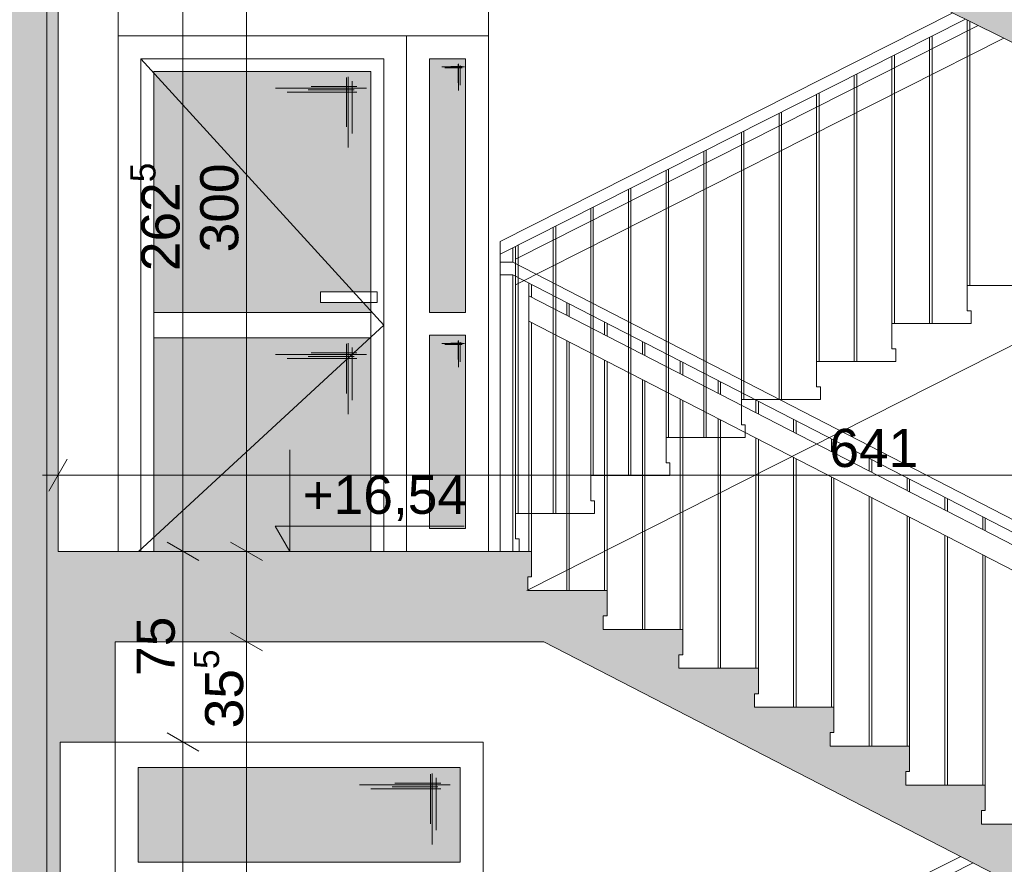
# Paper-space layout 'A-15 INWENTARYZACJA - PRZEKRÓJ' of a CAD drawing. Header units: millimetres. Extents: x 0 to 594, y 0 to 550.
# Tile 50 of 62: x 475 to 514, y 315 to 348. Entities that reach past the tile are written whole.
import ezdxf
from ezdxf.xclip import XClip

# ---------------------------------------------------------------- set-up
doc = ezdxf.new("R2010")
doc.units = ezdxf.units.MM
doc.header["$MEASUREMENT"] = 0
doc.header["$XCLIPFRAME"] = 0
doc.linetypes.add('DASHDOTX2', pattern=[1000, 500, -250, 0, -250])
doc.linetypes.add('VERDECKT', pattern=[381, 254, -127])
for name, color, linetype, lineweight, true_color in [('A__balustrada_Nr_pióra__161', 7, 'Continuous', 5, 0x949494), ('A_osie_Nr_pióra__16', 7, 'Continuous', 5, 0x0f0f0f), ('A_pochwyt_Nr_pióra__161', 7, 'Continuous', 5, 0x949494), ('A_schody_Nr_pióra__9', 7, 'Continuous', 13, 0xadadad), ('A_stolarka_Nr_pióra__254', 7, 'Continuous', 5, 0xfdfdfd), ('A_stolarka_Nr_pióra__9', 7, 'Continuous', 13, 0xadadad), ('A_widok_Nr_pióra__121', 7, 'Continuous', 5, 0xcacaca)]:
    doc.layers.add(name, color=color, linetype=linetype, lineweight=lineweight, true_color=true_color)
doc.layers.add('A_podrys', color=7, linetype='Continuous')
doc.layers.add('A_stolarka', color=7, linetype='Continuous')
for name, color, linetype, lineweight in [('A_schody_Nr_pióra__1', 7, 'Continuous', 20), ('A_strop_Nr_pióra__1', 7, 'Continuous', 20), ('A_wymiary_Nr_pióra__1', 7, 'Continuous', 20), ('A_wymiary_Nr_pióra__2', 8, 'Continuous', 13), ('A_ściany_Nr_pióra__1', 7, 'Continuous', 20)]:
    doc.layers.add(name, color=color, linetype=linetype, lineweight=lineweight)
doc.styles.add('STYL_AUTOMATYCZNY_1', font='arial.ttf')
doc.styles.add('STYL_AUTOMATYCZNY_4', font='arial.ttf')

# ---------------------------------------------------------------- blocks, each defined once
blk = doc.blocks.new('Rysunek_2_2', base_point=(-1563.001, -181.131))
at = {"linetype": 'Continuous', "lineweight": 0, "true_color": 0x000000}
h = blk.add_hatch(color=18, dxfattribs=at)
h.paths.add_polyline_path([(78.971, 521.258), (82.471, 521.258), (82.471, 526.771), (144.471, 526.771), (144.471, 492.058), (128.571, 492.058), (128.571, 487.833), (144.178, 487.833), (144.178, 485.033), (148.171, 485.033), (148.171, 458.833), (128.921, 458.833), (128.921, 459.335), (129.071, 459.335), (129.071, 460.335), (125.881, 460.335), (125.881, 460.838), (126.031, 460.838), (126.031, 461.838), (122.841, 461.838), (122.841, 462.34), (122.991, 462.34), (122.991, 463.34), (119.801, 463.34), (119.801, 463.842), (119.951, 463.842), (119.951, 464.842), (116.761, 464.842), (116.761, 465.345), (116.911, 465.345), (116.911, 466.345), (113.721, 466.345), (113.721, 466.847), (113.871, 466.847), (113.871, 467.847), (110.681, 467.847), (110.681, 468.349), (110.831, 468.349), (110.831, 469.349), (107.641, 469.349), (107.641, 469.851), (107.791, 469.851), (107.791, 470.851), (104.601, 470.851), (104.601, 471.354), (104.751, 471.354), (104.751, 472.354), (101.561, 472.354), (101.561, 472.856), (101.711, 472.856), (101.711, 473.856), (98.521, 473.856), (98.521, 474.358), (98.671, 474.358), (98.671, 475.358), (95.471, 475.358), (82.471, 475.358), (82.471, 472.158), (98.571, 472.158), (131.1, 456.083), (143.951, 456.083), (143.951, 452.033), (147.971, 452.033), (147.971, 425.983), (128.521, 425.983), (128.521, 426.467), (128.671, 426.467), (128.671, 427.467), (125.541, 427.467), (125.541, 427.951), (125.691, 427.951), (125.691, 428.951), (122.561, 428.951), (122.561, 429.435), (122.711, 429.435), (122.711, 430.435), (119.581, 430.435), (119.581, 430.92), (119.731, 430.92), (119.731, 431.92), (116.601, 431.92), (116.601, 432.404), (116.751, 432.404), (116.751, 433.404), (113.621, 433.404), (113.621, 433.888), (113.771, 433.888), (113.771, 434.888), (110.641, 434.888), (110.641, 435.372), (110.791, 435.372), (110.791, 436.372), (107.661, 436.372), (107.661, 436.856), (107.811, 436.856), (107.811, 437.856), (104.681, 437.856), (104.681, 438.34), (104.831, 438.34), (104.831, 439.34), (101.701, 439.34), (101.701, 439.824), (101.851, 439.824), (101.851, 440.824), (98.721, 440.824), (98.721, 441.308), (98.871, 441.308), (98.871, 442.308), (98.321, 442.308), (82.471, 442.308), (82.471, 439.308), (98.4, 439.308), (130.728, 423.208), (144.291, 423.208), (144.291, 419.148), (147.671, 419.148), (147.671, 393.008), (128.121, 393.008), (128.121, 393.522), (128.271, 393.522), (128.271, 394.522), (125.181, 394.522), (125.181, 395.035), (125.331, 395.035), (125.331, 396.035), (122.241, 396.035), (122.241, 396.549), (122.391, 396.549), (122.391, 397.549), (119.301, 397.549), (119.301, 398.063), (119.451, 398.063), (119.451, 399.063), (116.361, 399.063), (116.361, 399.576), (116.511, 399.576), (116.511, 400.576), (113.421, 400.576), (113.421, 401.09), (113.571, 401.09), (113.571, 402.09), (110.481, 402.09), (110.481, 402.604), (110.631, 402.604), (110.631, 403.604), (107.541, 403.604), (107.541, 404.117), (107.691, 404.117), (107.691, 405.117), (104.601, 405.117), (104.601, 405.631), (104.751, 405.631), (104.751, 406.631), (101.661, 406.631), (101.661, 407.145), (101.811, 407.145), (101.811, 408.145), (98.721, 408.145), (98.721, 408.658), (98.871, 408.658), (98.871, 409.658), (95.671, 409.658), (82.471, 409.658), (82.471, 406.408), (98.817, 406.408), (131.205, 389.733), (143.851, 389.733), (143.851, 385.843), (147.471, 385.843), (147.471, 359.733), (128.121, 359.733), (128.121, 360.245), (128.271, 360.245), (128.271, 361.245), (125.091, 361.245), (125.091, 361.756), (125.241, 361.756), (125.241, 362.756), (122.061, 362.756), (122.061, 363.267), (122.211, 363.267), (122.211, 364.267), (119.031, 364.267), (119.031, 364.779), (119.181, 364.779), (119.181, 365.779), (116.001, 365.779), (116.001, 366.29), (116.151, 366.29), (116.151, 367.29), (112.971, 367.29), (112.971, 367.801), (113.121, 367.801), (113.121, 368.801), (109.941, 368.801), (109.941, 369.313), (110.091, 369.313), (110.091, 370.313), (106.911, 370.313), (106.911, 370.824), (107.061, 370.824), (107.061, 371.824), (103.881, 371.824), (103.881, 372.335), (104.031, 372.335), (104.031, 373.335), (100.851, 373.335), (100.851, 373.847), (101.001, 373.847), (101.001, 374.847), (97.821, 374.847), (97.821, 375.358), (97.971, 375.358), (97.971, 376.358), (94.771, 376.358), (82.471, 376.358), (82.471, 373.208), (97.746, 373.208), (130.725, 356.758), (144.201, 356.758), (144.201, 353.088), (148.071, 353.088), (148.071, 326.658), (128.521, 326.658), (128.521, 327.154), (128.671, 327.154), (128.671, 328.154), (125.521, 328.154), (125.521, 328.649), (125.671, 328.649), (125.671, 329.649), (122.521, 329.649), (122.521, 330.145), (122.671, 330.145), (122.671, 331.145), (119.521, 331.145), (119.521, 331.64), (119.671, 331.64), (119.671, 332.64), (116.521, 332.64), (116.521, 333.135), (116.671, 333.135), (116.671, 334.135), (113.521, 334.135), (113.521, 334.631), (113.671, 334.631), (113.671, 335.631), (110.521, 335.631), (110.521, 336.126), (110.671, 336.126), (110.671, 337.126), (107.521, 337.126), (107.521, 337.622), (107.671, 337.622), (107.671, 338.622), (104.521, 338.622), (104.521, 339.117), (104.671, 339.117), (104.671, 340.117), (101.521, 340.117), (101.521, 340.613), (101.671, 340.613), (101.671, 341.613), (98.521, 341.613), (98.521, 342.108), (98.671, 342.108), (98.671, 343.108), (95.471, 343.108), (82.471, 343.108), (82.471, 340.108), (98.177, 340.108), (131.528, 323.483), (144.014, 323.483), (144.014, 319.913), (147.971, 319.913), (147.971, 293.683), (147.771, 293.683), (128.421, 293.683), (128.421, 294.185), (128.571, 294.185), (128.571, 295.185), (125.441, 295.185), (125.441, 295.688), (125.591, 295.688), (125.591, 296.688), (122.461, 296.688), (122.461, 297.19), (122.611, 297.19), (122.611, 298.19), (119.481, 298.19), (119.481, 298.692), (119.631, 298.692), (119.631, 299.692), (116.501, 299.692), (116.501, 300.195), (116.651, 300.195), (116.651, 301.195), (113.521, 301.195), (113.521, 301.697), (113.671, 301.697), (113.671, 302.697), (110.541, 302.697), (110.541, 303.199), (110.691, 303.199), (110.691, 304.199), (107.561, 304.199), (107.561, 304.701), (107.711, 304.701), (107.711, 305.701), (104.581, 305.701), (104.581, 306.204), (104.731, 306.204), (104.731, 307.204), (101.601, 307.204), (101.601, 307.706), (101.751, 307.706), (101.751, 308.706), (98.621, 308.706), (98.621, 309.208), (98.771, 309.208), (98.771, 310.208), (95.571, 310.208), (82.471, 310.208), (82.471, 307.008), (98.657, 307.008), (131.337, 290.533), (143.821, 290.533), (143.821, 286.843), (147.771, 286.843), (147.771, 260.633), (128.171, 260.633), (128.121, 260.633), (128.121, 261.099), (128.271, 261.099), (128.271, 262.099), (125.161, 262.099), (125.161, 262.565), (125.311, 262.565), (125.311, 263.565), (122.201, 263.565), (122.201, 264.031), (122.351, 264.031), (122.351, 265.031), (119.241, 265.031), (119.241, 265.497), (119.391, 265.497), (119.391, 266.497), (116.281, 266.497), (116.281, 266.963), (116.431, 266.963), (116.431, 267.963), (113.321, 267.963), (113.321, 268.429), (113.471, 268.429), (113.471, 269.429), (110.361, 269.429), (110.361, 269.895), (110.511, 269.895), (110.511, 270.895), (107.401, 270.895), (107.401, 271.36), (107.551, 271.36), (107.551, 272.36), (104.441, 272.36), (104.441, 272.826), (104.591, 272.826), (104.591, 273.826), (101.481, 273.826), (101.481, 274.292), (101.631, 274.292), (101.631, 275.292), (98.521, 275.292), (98.521, 275.758), (98.671, 275.758), (98.671, 276.758), (95.471, 276.758), (82.471, 276.758), (82.471, 273.908), (97.936, 273.908), (129.941, 258.058), (144.279, 258.058), (144.279, 254.058), (148.071, 254.058), (148.171, 254.058), (148.171, 227.858), (148.071, 227.858), (128.821, 227.858), (128.821, 228.317), (128.971, 228.317), (128.971, 229.317), (125.791, 229.317), (125.791, 229.776), (125.941, 229.776), (125.941, 230.776), (122.761, 230.776), (122.761, 231.235), (122.911, 231.235), (122.911, 232.235), (119.731, 232.235), (119.731, 232.695), (119.881, 232.695), (119.881, 233.695), (116.701, 233.695), (116.701, 234.154), (116.851, 234.154), (116.851, 235.154), (113.671, 235.154), (113.671, 235.613), (113.821, 235.613), (113.821, 236.613), (110.641, 236.613), (110.641, 237.072), (110.791, 237.072), (110.791, 238.072), (107.611, 238.072), (107.611, 238.531), (107.761, 238.531), (107.761, 239.531), (104.581, 239.531), (104.581, 239.99), (104.731, 239.99), (104.731, 240.99), (101.551, 240.99), (101.551, 241.449), (101.701, 241.449), (101.701, 242.449), (98.521, 242.449), (98.521, 242.908), (98.671, 242.908), (98.671, 243.908), (95.471, 243.908), (82.471, 243.908), (82.471, 257.508), (80.778, 257.508), (80.778, 257.458), (79.778, 257.458), (79.778, 257.508), (78.971, 257.508), (78.971, 128.858), (78.971, 108.706), (172.701, 108.706), (223.521, 108.706), (304.19, 108.706), (545.864, 108.706), (545.864, 212.647), (540.844, 212.647), (540.844, 210.897), (524.894, 210.897), (524.894, 211.43), (525.044, 211.43), (525.044, 212.43), (521.953, 212.43), (521.953, 212.963), (522.103, 212.963), (522.103, 213.963), (519.012, 213.963), (519.012, 214.496), (519.162, 214.496), (519.162, 215.496), (516.071, 215.496), (516.071, 216.029), (516.221, 216.029), (516.221, 217.029), (513.13, 217.029), (513.13, 217.562), (513.28, 217.562), (513.28, 218.562), (510.189, 218.562), (510.189, 219.095), (510.339, 219.095), (510.339, 220.095), (507.248, 220.095), (507.248, 220.628), (507.398, 220.628), (507.398, 221.628), (504.307, 221.628), (504.307, 222.161), (504.457, 222.161), (504.457, 223.161), (501.366, 223.161), (501.366, 223.694), (501.516, 223.694), (501.516, 224.694), (498.425, 224.694), (498.425, 225.226), (498.575, 225.226), (498.575, 226.226), (495.849, 226.226), (495.484, 226.226), (495.484, 226.759), (495.634, 226.759), (495.634, 227.759), (495.554, 227.759), (477.104, 227.759), (477.104, 254.109), (479.494, 254.109), (479.494, 257.939), (494.161, 257.939), (524.302, 242.503), (527.184, 241.027), (540.844, 241.027), (540.844, 243.977), (524.714, 243.977), (524.714, 244.505), (524.864, 244.505), (524.864, 245.505), (521.731, 245.505), (521.731, 246.033), (521.881, 246.033), (521.881, 247.033), (518.748, 247.033), (518.748, 247.56), (518.898, 247.56), (518.898, 248.56), (515.765, 248.56), (515.765, 249.088), (515.915, 249.088), (515.915, 250.088), (512.782, 250.088), (512.782, 250.616), (512.932, 250.616), (512.932, 251.616), (509.799, 251.616), (509.799, 252.144), (509.949, 252.144), (509.949, 253.144), (506.816, 253.144), (506.816, 253.671), (506.966, 253.671), (506.966, 254.671), (503.833, 254.671), (503.833, 255.199), (503.983, 255.199), (503.983, 256.199), (500.85, 256.199), (500.85, 256.727), (501, 256.727), (501, 257.727), (497.867, 257.727), (497.867, 258.255), (498.017, 258.255), (498.017, 259.255), (495.067, 259.255), (494.884, 259.255), (494.884, 259.782), (495.034, 259.782), (495.034, 260.782), (494.924, 260.782), (494.774, 260.782), (491.904, 260.782), (476.524, 260.782), (476.494, 260.782), (476.494, 287.012), (478.924, 287.012), (478.924, 290.882), (494.18, 290.882), (524.493, 275.514), (528.116, 273.677), (540.844, 273.677), (540.844, 276.987), (527.733, 276.987), (524.904, 276.987), (524.904, 277.513), (525.054, 277.513), (525.054, 278.513), (521.894, 278.513), (521.894, 279.039), (522.044, 279.039), (522.044, 280.039), (518.884, 280.039), (518.884, 280.565), (519.034, 280.565), (519.034, 281.565), (515.874, 281.565), (515.874, 282.091), (516.024, 282.091), (516.024, 283.091), (512.864, 283.091), (512.864, 283.617), (513.014, 283.617), (513.014, 284.617), (509.854, 284.617), (509.854, 285.143), (510.004, 285.143), (510.004, 286.143), (506.844, 286.143), (506.844, 286.669), (506.994, 286.669), (506.994, 287.669), (503.834, 287.669), (503.834, 288.195), (503.984, 288.195), (503.984, 289.195), (500.824, 289.195), (500.824, 289.721), (500.974, 289.721), (500.974, 290.721), (497.814, 290.721), (497.814, 291.247), (497.964, 291.247), (497.964, 292.247), (494.804, 292.247), (494.804, 292.271), (494.804, 292.773), (494.954, 292.773), (494.954, 293.773), (494.924, 293.773), (494.454, 293.773), (476.824, 293.773), (476.824, 319.773), (478.994, 319.773), (478.994, 323.723), (495.855, 323.723), (524.618, 308.913), (528.086, 307.127), (540.844, 307.127), (540.844, 310.427), (524.954, 310.427), (524.954, 310.959), (525.104, 310.959), (525.104, 311.959), (521.98, 311.959), (521.98, 312.49), (522.13, 312.49), (522.13, 313.49), (519.006, 313.49), (519.006, 314.021), (519.156, 314.021), (519.156, 315.021), (516.032, 315.021), (516.032, 315.553), (516.182, 315.553), (516.182, 316.553), (513.058, 316.553), (513.058, 317.084), (513.208, 317.084), (513.208, 318.084), (510.084, 318.084), (510.084, 318.615), (510.234, 318.615), (510.234, 319.615), (507.11, 319.615), (507.11, 320.147), (507.26, 320.147), (507.26, 321.147), (504.136, 321.147), (504.136, 321.678), (504.286, 321.678), (504.286, 322.678), (501.162, 322.678), (501.162, 323.21), (501.312, 323.21), (501.312, 324.21), (498.188, 324.21), (498.188, 324.741), (498.338, 324.741), (498.338, 325.741), (495.214, 325.741), (495.214, 325.759), (495.214, 326.272), (495.364, 326.272), (495.364, 327.272), (494.884, 327.272), (492.234, 327.272), (476.744, 327.272), (476.744, 353.502), (479.104, 353.502), (479.104, 357.272), (494.171, 357.272), (524.472, 342.222), (527.824, 340.557), (540.844, 340.557), (540.844, 343.717), (524.834, 343.717), (524.834, 344.21), (524.984, 344.21), (524.984, 345.21), (521.828, 345.21), (521.828, 345.703), (521.978, 345.703), (521.978, 346.703), (518.822, 346.703), (518.822, 347.196), (518.972, 347.196), (518.972, 348.196), (515.816, 348.196), (515.816, 348.689), (515.966, 348.689), (515.966, 349.689), (512.81, 349.689), (512.81, 350.182), (512.96, 350.182), (512.96, 351.182), (509.804, 351.182), (509.804, 351.676), (509.954, 351.676), (509.954, 352.676), (506.798, 352.676), (506.798, 353.169), (506.948, 353.169), (506.948, 354.169), (503.792, 354.169), (503.792, 354.662), (503.942, 354.662), (503.942, 355.662), (503.693, 355.662), (500.786, 355.662), (500.786, 356.155), (500.936, 356.155), (500.936, 357.155), (500.69, 357.155), (497.78, 357.155), (497.78, 357.648), (497.93, 357.648), (497.93, 358.648), (497.687, 358.648), (495.09, 358.648), (494.774, 358.648), (494.774, 359.141), (494.924, 359.141), (494.924, 360.141), (476.674, 360.141), (476.674, 386.401), (478.894, 386.401), (478.894, 389.901), (495.646, 389.901), (524.664, 375.537), (528.34, 373.717), (540.844, 373.717), (540.844, 377.057), (524.974, 377.057), (524.974, 377.542), (525.124, 377.542), (525.124, 378.542), (521.974, 378.542), (521.974, 379.027), (522.124, 379.027), (522.124, 380.027), (518.974, 380.027), (518.974, 380.512), (519.124, 380.512), (519.124, 381.512), (515.974, 381.512), (515.974, 381.997), (516.124, 381.997), (516.124, 382.997), (512.974, 382.997), (512.974, 383.482), (513.124, 383.482), (513.124, 384.482), (509.974, 384.482), (509.974, 384.967), (510.124, 384.967), (510.124, 385.967), (506.974, 385.967), (506.974, 386.452), (507.124, 386.452), (507.124, 387.452), (503.974, 387.452), (503.974, 387.937), (504.124, 387.937), (504.124, 388.937), (500.974, 388.937), (500.974, 389.422), (501.124, 389.422), (501.124, 390.422), (497.974, 390.422), (497.974, 390.907), (498.124, 390.907), (498.124, 391.907), (494.974, 391.907), (494.974, 392.392), (495.124, 392.392), (495.124, 393.392), (476.594, 393.392), (476.594, 419.552), (478.984, 419.552), (478.984, 423.322), (494.208, 423.322), (524.534, 408.57), (528.158, 406.807), (540.844, 406.807), (540.844, 410.087), (524.844, 410.087), (524.844, 410.563), (524.994, 410.563), (524.994, 411.563), (521.81, 411.563), (521.81, 412.039), (521.96, 412.039), (521.96, 413.039), (518.776, 413.039), (518.776, 413.515), (518.926, 413.515), (518.926, 414.515), (515.742, 414.515), (515.742, 414.991), (515.892, 414.991), (515.892, 415.991), (512.708, 415.991), (512.708, 416.467), (512.858, 416.467), (512.858, 417.467), (509.674, 417.467), (509.674, 417.943), (509.824, 417.943), (509.824, 418.943), (506.64, 418.943), (506.64, 419.419), (506.79, 419.419), (506.79, 420.419), (503.606, 420.419), (503.606, 420.895), (503.756, 420.895), (503.756, 421.895), (500.572, 421.895), (500.572, 422.37), (500.722, 422.37), (500.722, 423.37), (497.538, 423.37), (497.538, 423.846), (497.688, 423.846), (497.688, 424.846), (494.504, 424.846), (494.504, 425.322), (494.654, 425.322), (494.654, 426.322), (476.524, 426.322), (476.524, 452.452), (478.296, 452.452), (478.296, 456.352), (494.145, 456.352), (527.939, 439.877), (540.844, 439.877), (540.844, 442.957), (525.044, 442.957), (525.044, 443.423), (525.194, 443.423), (525.194, 444.423), (522.038, 444.423), (522.038, 444.888), (522.188, 444.888), (522.188, 445.888), (519.032, 445.888), (519.032, 446.354), (519.182, 446.354), (519.182, 447.354), (516.026, 447.354), (516.026, 447.819), (516.176, 447.819), (516.176, 448.819), (513.02, 448.819), (513.02, 449.285), (513.17, 449.285), (513.17, 450.285), (510.014, 450.285), (510.014, 450.75), (510.164, 450.75), (510.164, 451.75), (507.008, 451.75), (507.008, 452.215), (507.158, 452.215), (507.158, 453.215), (504.002, 453.215), (504.002, 453.681), (504.152, 453.681), (504.152, 454.681), (500.996, 454.681), (500.996, 455.146), (501.146, 455.146), (501.146, 456.146), (497.99, 456.146), (497.99, 456.612), (498.14, 456.612), (498.14, 457.612), (494.984, 457.612), (494.984, 458.077), (495.134, 458.077), (495.134, 459.077), (476.554, 459.077), (476.554, 485.297), (478.654, 485.297), (478.654, 488.687), (540.844, 488.687), (540.844, 485.317), (545.864, 485.317), (545.864, 508.739), (540.844, 508.739), (540.844, 506.896), (346.273, 506.896), (346.273, 532.459), (344.115, 532.459), (344.115, 530.095), (82.471, 530.095), (82.471, 532.459), (78.971, 532.459)])
h.paths.add_polyline_path([(95.471, 211.358), (82.471, 211.358), (82.471, 241.358), (97.329, 241.358), (131.386, 224.958), (144.133, 224.958), (144.133, 221.358), (148.071, 221.358), (148.071, 194.858), (128.521, 194.858), (128.521, 195.358), (128.671, 195.358), (128.671, 196.358), (125.521, 196.358), (125.521, 196.858), (125.671, 196.858), (125.671, 197.858), (122.521, 197.858), (122.521, 198.358), (122.671, 198.358), (122.671, 199.358), (119.521, 199.358), (119.521, 199.858), (119.671, 199.858), (119.671, 200.858), (116.521, 200.858), (116.521, 201.358), (116.671, 201.358), (116.671, 202.358), (113.521, 202.358), (113.521, 202.858), (113.671, 202.858), (113.671, 203.858), (110.521, 203.858), (110.521, 204.358), (110.671, 204.358), (110.671, 205.358), (107.521, 205.358), (107.521, 205.858), (107.671, 205.858), (107.671, 206.858), (104.521, 206.858), (104.521, 207.358), (104.671, 207.358), (104.671, 208.358), (101.521, 208.358), (101.521, 208.858), (101.671, 208.858), (101.671, 209.858), (98.521, 209.858), (98.521, 210.358), (98.671, 210.358), (98.671, 211.358)], flags=0)
h.paths.add_polyline_path([(82.471, 145.158), (82.471, 175.258), (98.262, 175.258), (131.328, 158.558), (144.571, 158.558), (144.571, 155.088), (147.971, 155.088), (147.971, 128.858), (126.421, 128.858), (126.421, 129.488), (126.571, 129.488), (126.571, 130.488), (123.477, 130.488), (123.477, 131.118), (123.627, 131.118), (123.627, 132.118), (120.532, 132.118), (120.532, 132.748), (120.682, 132.748), (120.682, 133.748), (117.588, 133.748), (117.588, 134.378), (117.738, 134.378), (117.738, 135.378), (114.643, 135.378), (114.643, 136.008), (114.793, 136.008), (114.793, 137.008), (111.699, 137.008), (111.699, 137.638), (111.849, 137.638), (111.849, 138.638), (108.754, 138.638), (108.754, 139.268), (108.904, 139.268), (108.904, 140.268), (105.81, 140.268), (105.81, 140.898), (105.96, 140.898), (105.96, 141.898), (102.865, 141.898), (102.865, 142.528), (103.015, 142.528), (103.015, 143.528), (99.921, 143.528), (99.921, 144.158), (100.071, 144.158), (100.071, 145.158), (96.871, 145.158)], flags=0)
h.paths.add_polyline_path([(98.571, 178.358), (82.471, 178.358), (82.471, 208.858), (97.167, 208.858), (130.967, 191.958), (144.129, 191.958), (144.129, 188.388), (147.871, 188.388), (147.871, 161.858), (131.471, 161.858), (128.271, 161.858), (128.121, 161.858), (128.121, 162.358), (128.271, 162.358), (128.271, 163.358), (125.151, 163.358), (125.151, 163.858), (125.301, 163.858), (125.301, 164.858), (122.181, 164.858), (122.181, 165.358), (122.331, 165.358), (122.331, 166.358), (119.211, 166.358), (119.211, 166.858), (119.361, 166.858), (119.361, 167.858), (116.241, 167.858), (116.241, 168.358), (116.391, 168.358), (116.391, 169.358), (113.271, 169.358), (113.271, 169.858), (113.421, 169.858), (113.421, 170.858), (110.301, 170.858), (110.301, 171.358), (110.451, 171.358), (110.451, 172.358), (107.331, 172.358), (107.331, 172.858), (107.481, 172.858), (107.481, 173.858), (104.361, 173.858), (104.361, 174.358), (104.511, 174.358), (104.511, 175.358), (101.391, 175.358), (101.391, 175.858), (101.541, 175.858), (101.541, 176.858), (98.421, 176.858), (98.421, 177.358), (98.571, 177.358)], flags=0)
h.paths.add_polyline_path([(150.524, 494.366), (170.201, 494.366), (170.201, 116.835), (150.524, 116.835)], flags=0)
h.paths.add_polyline_path([(172.701, 496.906), (150.524, 496.906), (150.524, 507.797), (150.524, 526.771), (195.183, 526.771), (195.183, 496.906)], flags=0)
h.paths.add_polyline_path([(172.701, 224.871), (222.021, 224.871), (222.021, 215.858), (223.521, 215.858), (223.521, 227.858), (172.701, 227.858), (172.701, 257.637), (222.021, 257.637), (222.021, 248.858), (223.521, 248.858), (223.521, 260.633), (172.701, 260.633), (172.701, 290.657), (222.021, 290.657), (222.021, 281.633), (223.521, 281.633), (223.521, 293.683), (172.701, 293.683), (172.701, 323.677), (222.021, 323.677), (222.021, 314.683), (223.521, 314.683), (223.521, 326.858), (172.701, 326.858), (172.701, 356.697), (222.021, 356.697), (222.021, 347.858), (223.521, 347.858), (223.521, 359.933), (172.701, 359.933), (172.701, 389.633), (222.021, 389.633), (222.021, 380.933), (223.521, 380.933), (223.521, 393.158), (172.701, 393.158), (172.701, 422.653), (222.021, 422.653), (222.021, 414.158), (223.521, 414.158), (223.521, 426.133), (172.701, 426.133), (172.701, 455.673), (222.021, 455.673), (222.021, 447.133), (223.521, 447.133), (223.521, 458.833), (172.701, 458.833), (172.701, 488.693), (222.021, 488.693), (222.021, 479.833), (223.521, 479.833), (223.521, 494.535), (251.6, 494.535), (251.6, 116.835), (223.521, 116.835), (223.521, 128.858), (172.701, 128.858), (172.701, 158.494), (222.021, 158.494), (222.021, 149.858), (223.521, 149.858), (223.521, 161.858), (172.701, 161.858), (172.701, 191.682), (222.021, 191.682), (222.021, 182.858), (223.521, 182.858), (223.521, 194.858), (172.701, 194.858)], flags=0)
h.paths.add_polyline_path([(196.183, 496.906), (196.183, 526.771), (211.83, 526.771), (211.83, 522.206), (215.555, 522.206), (215.555, 526.771), (277.7, 526.771), (277.7, 522.206), (281.341, 522.206), (281.341, 526.771), (330.073, 526.771), (343.402, 526.771), (343.402, 520.253), (344.306, 520.253), (344.306, 491.91), (330.073, 491.91), (308.338, 491.91), (308.338, 496.906), (302.69, 496.906), (223.521, 496.906), (222.021, 496.906)], flags=0)
h.paths.add_polyline_path([(252.986, 194.858), (252.986, 221.358), (256.744, 221.358), (256.744, 224.268), (276.249, 224.268), (276.249, 221.358), (280.601, 221.358), (280.601, 215.858), (282.33, 215.858), (282.33, 227.858), (253.1, 227.858), (253.1, 254.133), (255.965, 254.133), (255.965, 257.043), (276.56, 257.043), (276.56, 254.133), (280.531, 254.133), (280.531, 248.858), (282.33, 248.858), (282.33, 260.633), (253.1, 260.633), (253.1, 286.843), (255.62, 286.843), (255.62, 290.033), (276.43, 290.033), (276.43, 286.843), (280.911, 286.843), (280.911, 281.633), (282.33, 281.633), (282.33, 293.683), (253.1, 293.683), (253.1, 319.913), (255.56, 319.913), (255.56, 323.193), (276.41, 323.193), (276.41, 319.913), (280.781, 319.913), (280.781, 314.683), (282.33, 314.683), (282.33, 326.858), (253.1, 326.858), (253.1, 353.088), (255.85, 353.088), (255.85, 356.348), (276.87, 356.348), (276.87, 353.088), (280.771, 353.088), (280.771, 347.858), (282.33, 347.858), (282.33, 359.933), (253.1, 359.933), (253.1, 385.843), (255.8, 385.843), (255.8, 389.443), (276.57, 389.443), (276.57, 385.843), (280.771, 385.843), (280.771, 380.933), (282.33, 380.933), (282.33, 393.158), (253.1, 393.158), (253.1, 419.148), (255.377, 419.148), (255.377, 423.278), (277.092, 423.278), (277.092, 419.148), (280.851, 419.148), (280.851, 414.158), (282.33, 414.158), (282.33, 426.133), (253.1, 426.133), (253.1, 451.983), (255.98, 451.983), (255.98, 456.083), (276.881, 456.083), (276.86, 451.983), (280.851, 451.983), (280.851, 447.133), (282.33, 447.133), (282.33, 458.833), (253.1, 458.833), (253.1, 485.003), (255.966, 485.003), (255.966, 488.143), (276.82, 488.143), (276.82, 485.003), (280.951, 485.003), (280.951, 479.833), (282.33, 479.833), (282.33, 494.535), (302.69, 494.535), (302.69, 116.835), (282.33, 116.835), (282.33, 128.858), (253.1, 128.858), (253.1, 155.358), (255.659, 155.358), (255.659, 158.458), (277.1, 158.458), (277.1, 155.358), (280.751, 155.358), (280.751, 149.858), (282.33, 149.858), (282.33, 161.858), (253.1, 161.858), (253.1, 188.358), (255.71, 188.358), (255.71, 191.268), (276.58, 191.268), (276.58, 188.358), (280.69, 188.358), (280.69, 182.858), (282.33, 182.858), (282.33, 194.858)], flags=0)
h.paths.add_polyline_path([(304.19, 158.737), (455.374, 158.737), (455.374, 128.858), (304.19, 128.858)], flags=0)
h.paths.add_polyline_path([(304.19, 323.831), (474.634, 323.831), (474.634, 293.683), (304.19, 293.683)], flags=0)
h.paths.add_polyline_path([(304.19, 224.831), (474.634, 224.831), (474.634, 194.858), (304.19, 194.858)], flags=0)
h.paths.add_polyline_path([(304.19, 458.833), (304.19, 488.842), (474.634, 488.842), (474.634, 458.833)], flags=0)
h.paths.add_polyline_path([(304.19, 290.656), (474.634, 290.656), (474.634, 260.633), (304.19, 260.633)], flags=0)
h.paths.add_polyline_path([(474.634, 393.158), (304.19, 393.158), (304.19, 423.106), (474.634, 423.106)], flags=0)
h.paths.add_polyline_path([(304.19, 356.906), (474.634, 356.906), (474.634, 326.858), (304.19, 326.858)], flags=0)
h.paths.add_polyline_path([(304.19, 161.658), (304.19, 191.831), (474.634, 191.831), (474.634, 161.658), (455.374, 161.658)], flags=0)
h.paths.add_polyline_path([(304.19, 227.858), (304.19, 257.606), (474.634, 257.606), (474.634, 227.858)], flags=0)
h.paths.add_polyline_path([(304.19, 426.133), (304.19, 455.806), (474.634, 455.806), (474.634, 426.133)], flags=0)
h.paths.add_polyline_path([(304.19, 359.933), (304.19, 390.131), (474.634, 390.131), (474.634, 360.141), (474.634, 359.933)], flags=0)
h.paths.add_polyline_path([(349.328, 491.91), (349.328, 503.872), (540.844, 503.872), (540.844, 491.91), (474.634, 491.91)], flags=0)
h.paths.add_polyline_path([(540.844, 129.007), (456.874, 129.007), (456.874, 158.737), (474.634, 158.737), (474.634, 155.257), (479.284, 155.257), (479.284, 158.737), (495.613, 158.737), (516.724, 148.936), (518.578, 148.076), (518.578, 147.553), (540.844, 147.553)], flags=0)
h.paths.add_polyline_path([(477.024, 188.328), (479.355, 188.328), (479.355, 192.081), (494.25, 192.081), (524.526, 177.003), (528.16, 175.193), (540.844, 175.193), (540.844, 150.553), (519.727, 150.553), (516.954, 150.553), (516.954, 151.941), (513.964, 151.941), (513.964, 153.329), (510.974, 153.329), (510.974, 154.717), (507.984, 154.717), (507.984, 156.106), (504.994, 156.106), (504.994, 157.494), (502.004, 157.494), (502.004, 158.882), (499.014, 158.882), (499.014, 160.27), (496.024, 160.27), (496.024, 161.658), (494.834, 161.658), (477.024, 161.658)], flags=0)
h.paths.add_polyline_path([(477.104, 220.828), (479.254, 220.828), (479.254, 224.558), (495.439, 224.558), (524.46, 209.432), (525.678, 208.797), (526.72, 208.797), (540.844, 208.797), (540.844, 178.537), (527.761, 178.537), (525.004, 178.537), (525.004, 179.014), (525.154, 179.014), (525.154, 180.014), (522.017, 180.014), (522.017, 180.49), (522.167, 180.49), (522.167, 181.49), (519.03, 181.49), (519.03, 181.967), (519.18, 181.967), (519.18, 182.967), (516.043, 182.967), (516.043, 183.443), (516.193, 183.443), (516.193, 184.443), (513.056, 184.443), (513.056, 184.919), (513.206, 184.919), (513.206, 185.919), (510.069, 185.919), (510.069, 186.396), (510.219, 186.396), (510.219, 187.396), (507.082, 187.396), (507.082, 187.872), (507.232, 187.872), (507.232, 188.872), (504.095, 188.872), (504.095, 189.349), (504.245, 189.349), (504.245, 190.349), (501.108, 190.349), (501.108, 190.825), (501.258, 190.825), (501.258, 191.825), (498.121, 191.825), (498.121, 192.302), (498.271, 192.302), (498.271, 193.302), (495.271, 193.302), (495.134, 193.302), (495.134, 193.778), (495.284, 193.778), (495.284, 194.778), (494.874, 194.778), (477.104, 194.778)], flags=0)
at = {"layer": 'A_stolarka', "linetype": 'Continuous', "lineweight": 0, "true_color": 0x2d2d2d}
for points in [[(491.35, 336.672), (492.774, 336.672), (492.774, 346.65), (491.35, 346.65)], [(489.05, 337.067), (487.071, 337.067), (487.071, 337.477), (489.05, 337.477), (489.05, 346.15), (480.504, 346.15), (480.504, 336.672), (489.05, 336.672)], [(492.774, 328.172), (492.774, 335.772), (491.35, 335.772), (491.35, 328.172)], [(489.05, 335.672), (480.504, 335.672), (480.504, 327.272), (489.05, 327.272)], [(492.564, 318.773), (479.894, 318.773), (479.894, 315.051), (492.564, 315.051)]]:
    blk.add_hatch(color=250, dxfattribs=at).paths.add_polyline_path(points)
at = {"layer": 'A__balustrada_Nr_pióra__161', "color": 252, "linetype": 'Continuous', "lineweight": 5, "true_color": 0x949494}
for p, q in [((494.134, 327.272), (494.134, 338.648)), ((494.634, 327.272), (494.634, 338.148)), ((495.264, 327.272), (495.264, 337.824)), ((495.364, 337.272), (495.364, 337.772)), ((496.751, 336.558), (496.751, 337.058)), ((496.851, 336.507), (496.851, 337.007)), ((495.364, 327.272), (495.364, 336.272)), ((498.238, 335.792), (498.238, 336.292)), ((498.338, 335.741), (498.338, 336.241)), ((496.751, 325.741), (496.751, 335.558)), ((496.851, 325.741), (496.851, 335.506)), ((499.725, 335.027), (499.725, 335.527)), ((499.825, 334.975), (499.825, 335.475)), ((498.238, 325.741), (498.238, 334.792)), ((498.338, 325.741), (498.338, 334.741)), ((501.212, 334.261), (501.212, 334.761)), ((501.312, 334.209), (501.312, 334.71)), ((499.725, 324.21), (499.725, 334.027)), ((499.825, 324.21), (499.825, 333.975)), ((502.699, 333.495), (502.699, 333.995)), ((502.799, 333.444), (502.799, 333.944)), ((501.212, 324.21), (501.212, 333.261)), ((501.312, 324.21), (501.312, 333.209)), ((504.186, 332.73), (504.186, 333.23)), ((504.186, 332.73), (504.186, 333.23)), ((504.286, 332.678), (504.286, 333.178)), ((504.286, 332.678), (504.286, 333.178)), ((502.699, 322.678), (502.699, 332.495)), ((502.799, 322.678), (502.799, 332.444)), ((505.673, 331.964), (505.673, 332.464)), ((505.773, 331.912), (505.773, 332.412)), ((504.186, 322.678), (504.186, 331.73)), ((504.186, 322.678), (504.186, 331.73)), ((504.286, 322.678), (504.286, 331.678)), ((504.286, 322.678), (504.286, 331.678)), ((507.16, 331.198), (507.16, 331.698)), ((507.26, 331.147), (507.26, 331.647)), ((505.673, 321.147), (505.673, 330.964)), ((505.773, 321.147), (505.773, 330.912)), ((508.647, 330.433), (508.647, 330.933)), ((508.747, 330.381), (508.747, 330.881)), ((507.16, 321.147), (507.16, 330.198)), ((507.26, 321.147), (507.26, 330.147)), ((510.134, 329.667), (510.134, 330.167)), ((510.234, 329.615), (510.234, 330.115)), ((508.647, 319.615), (508.647, 329.433)), ((508.747, 319.615), (508.747, 329.381)), ((511.621, 328.901), (511.621, 329.401)), ((511.721, 328.85), (511.721, 329.35)), ((510.134, 319.615), (510.134, 328.667)), ((510.234, 319.615), (510.234, 328.615)), ((513.108, 328.136), (513.108, 328.636)), ((513.208, 328.084), (513.208, 328.584)), ((511.621, 318.084), (511.621, 327.901)), ((511.721, 318.084), (511.721, 327.85)), ((513.108, 318.084), (513.108, 327.135)), ((513.208, 318.084), (513.208, 327.084))]:
    blk.add_line(p, q, dxfattribs=at)
at = {"layer": 'A_osie_Nr_pióra__16', "color": 250, "linetype": 'DASHDOTX2', "lineweight": 5, "true_color": 0x0f0f0f}
blk.add_line((476.296, 501.211), (476.296, 142.962), dxfattribs=at)
at = {"layer": 'A_pochwyt_Nr_pióra__161', "color": 252, "linetype": 'Continuous', "lineweight": 5, "true_color": 0x949494}
for p, q in [((494.634, 338.648), (494.134, 338.648)), ((525.104, 322.959), (494.634, 338.648)), ((494.634, 338.148), (494.134, 338.148)), ((525.104, 322.459), (494.634, 338.148)), ((525.104, 321.959), (495.264, 337.324)), ((525.104, 320.959), (495.264, 336.324))]:
    blk.add_line(p, q, dxfattribs=at)
at = {"layer": 'A_schody_Nr_pióra__1', "color": 7, "linetype": 'Continuous', "lineweight": 20}
for p, q in [((494.171, 357.272), (527.824, 340.557)), ((495.364, 327.272), (492.234, 327.272)), ((495.364, 327.272), (492.234, 327.272)), ((495.364, 326.272), (495.364, 327.272)), ((495.364, 326.272), (495.364, 327.272)), ((495.364, 326.272), (495.214, 326.272)), ((495.214, 325.741), (495.214, 326.272)), ((495.364, 326.272), (495.214, 326.272)), ((495.214, 325.788), (495.214, 326.272)), ((498.338, 325.741), (495.214, 325.741)), ((498.338, 324.741), (498.338, 325.741)), ((498.338, 324.741), (498.188, 324.741)), ((498.188, 324.21), (498.188, 324.741)), ((501.312, 324.21), (498.188, 324.21)), ((501.312, 323.21), (501.312, 324.21)), ((495.855, 323.723), (528.086, 307.127)), ((501.312, 323.21), (501.162, 323.21)), ((501.162, 322.678), (501.162, 323.21)), ((504.286, 322.678), (501.162, 322.678)), ((504.286, 321.678), (504.286, 322.678)), ((504.286, 321.678), (504.136, 321.678)), ((504.136, 321.147), (504.136, 321.678)), ((507.26, 321.147), (504.136, 321.147)), ((507.26, 320.147), (507.26, 321.147)), ((507.26, 320.147), (507.11, 320.147)), ((507.11, 319.615), (507.11, 320.147)), ((510.234, 319.615), (507.11, 319.615)), ((510.234, 318.615), (510.234, 319.615)), ((510.234, 318.615), (510.084, 318.615)), ((510.084, 318.084), (510.084, 318.615)), ((513.208, 318.084), (510.084, 318.084)), ((513.208, 317.084), (513.208, 318.084)), ((513.208, 317.084), (513.058, 317.084)), ((513.058, 316.553), (513.058, 317.084)), ((516.182, 316.553), (513.058, 316.553))]:
    blk.add_line(p, q, dxfattribs=at)
at = {"layer": 'A_schody_Nr_pióra__9', "color": 253, "linetype": 'Continuous', "lineweight": 13, "true_color": 0xadadad}
for p, q in [((495.179, 325.741), (524.524, 340.557)), ((512.5, 336.737), (512.5, 337.737)), ((512.5, 337.737), (515.611, 337.737)), ((512.5, 336.737), (512.65, 336.737)), ((512.65, 336.242), (512.65, 336.737)), ((509.539, 335.242), (509.539, 336.242)), ((509.539, 336.242), (512.65, 336.242)), ((509.539, 335.242), (509.689, 335.242)), ((509.689, 334.747), (509.689, 335.242)), ((506.578, 333.747), (506.578, 334.747)), ((506.578, 334.747), (509.689, 334.747)), ((506.578, 333.747), (506.728, 333.747)), ((506.728, 333.252), (506.728, 333.747)), ((503.617, 332.252), (503.617, 333.252)), ((503.617, 333.252), (506.728, 333.252)), ((503.617, 332.252), (503.767, 332.252)), ((503.767, 331.757), (503.767, 332.252)), ((500.656, 330.757), (500.656, 331.757)), ((500.656, 331.757), (503.767, 331.757)), ((500.656, 330.757), (500.806, 330.757)), ((500.806, 330.262), (500.806, 330.757)), ((497.695, 329.262), (497.695, 330.262)), ((497.695, 330.262), (500.806, 330.262)), ((497.695, 329.262), (497.845, 329.262)), ((497.845, 328.767), (497.845, 329.262)), ((494.734, 327.767), (494.734, 328.767)), ((494.734, 328.767), (497.845, 328.767)), ((494.734, 327.767), (494.884, 327.767)), ((494.884, 327.272), (494.884, 327.767))]:
    blk.add_line(p, q, dxfattribs=at)
at = {"layer": 'A_stolarka_Nr_pióra__254', "color": 7, "linetype": 'Continuous', "lineweight": 5, "true_color": 0xfdfdfd}
for p, q in [((492.729, 346.329), (491.835, 346.329)), ((492.635, 346.289), (491.949, 346.289)), ((492.608, 346.31), (492.158, 346.31)), ((492.635, 346.346), (492.185, 346.346)), ((492.473, 346.433), (492.473, 345.703)), ((492.498, 346.444), (492.498, 345.398)), ((492.558, 346.378), (492.558, 345.607)), ((488.088, 345.909), (488.088, 343.964)), ((488.154, 345.939), (488.154, 343.151)), ((488.87, 345.496), (485.295, 345.496)), ((488.492, 345.562), (486.692, 345.562)), ((488.315, 345.764), (488.315, 343.706)), ((488.492, 345.336), (485.748, 345.336)), ((488.385, 345.419), (486.585, 345.419)), ((488.088, 335.431), (488.088, 333.486)), ((488.154, 335.461), (488.154, 332.673)), ((492.729, 335.452), (491.835, 335.452)), ((492.635, 335.411), (491.949, 335.411)), ((492.608, 335.432), (492.158, 335.432)), ((492.635, 335.468), (492.185, 335.468)), ((492.473, 335.555), (492.473, 334.825)), ((492.498, 335.566), (492.498, 334.52)), ((492.558, 335.5), (492.558, 334.729)), ((488.87, 335.019), (485.295, 335.019)), ((488.492, 335.084), (486.692, 335.084)), ((488.315, 335.286), (488.315, 333.228)), ((488.492, 334.858), (485.748, 334.858)), ((488.385, 334.941), (486.585, 334.941)), ((491.387, 318.512), (491.387, 316.567)), ((491.453, 318.542), (491.453, 315.755)), ((491.614, 318.367), (491.614, 316.31)), ((492.169, 318.1), (488.594, 318.1)), ((491.792, 317.94), (489.048, 317.94)), ((491.684, 318.023), (489.884, 318.023)), ((491.792, 318.166), (489.992, 318.166))]:
    blk.add_line(p, q, dxfattribs=at)
at = {"layer": 'A_stolarka_Nr_pióra__9', "color": 253, "linetype": 'Continuous', "lineweight": 13, "true_color": 0xadadad}
for p, q in [((479.104, 353.272), (479.104, 327.272)), ((493.674, 353.272), (493.674, 327.272)), ((479.104, 347.55), (493.674, 347.55)), ((490.45, 347.55), (490.45, 327.272)), ((480.004, 346.65), (480.004, 327.272)), ((480.004, 346.65), (489.55, 346.65)), ((489.55, 346.65), (489.55, 327.272)), ((491.35, 346.65), (492.774, 346.65)), ((491.35, 346.65), (491.35, 336.672)), ((492.774, 346.65), (492.774, 336.672)), ((480.504, 346.15), (480.504, 327.272)), ((480.504, 346.15), (489.05, 346.15)), ((489.05, 346.15), (489.05, 327.272)), ((487.071, 337.477), (487.071, 337.067)), ((489.296, 337.477), (487.071, 337.477)), ((489.296, 337.067), (489.296, 337.477)), ((487.071, 337.067), (489.296, 337.067)), ((489.05, 336.672), (480.504, 336.672)), ((492.774, 336.672), (491.35, 336.672)), ((492.774, 335.772), (491.35, 335.772)), ((491.35, 335.772), (491.35, 328.172)), ((492.774, 335.772), (492.774, 328.172)), ((489.05, 335.672), (480.504, 335.672)), ((492.774, 328.172), (491.35, 328.172)), ((479.104, 327.272), (493.674, 327.272)), ((478.994, 319.773), (478.994, 293.773)), ((478.994, 319.773), (493.464, 319.773)), ((493.464, 319.773), (493.464, 293.773)), ((479.894, 318.773), (492.564, 318.773)), ((479.894, 318.773), (479.894, 315.051)), ((492.564, 318.773), (492.564, 315.051)), ((479.894, 315.051), (492.564, 315.051))]:
    blk.add_line(p, q, dxfattribs=at)
at = {"layer": 'A_stolarka_Nr_pióra__9', "color": 253, "linetype": 'VERDECKT', "lineweight": 13, "true_color": 0xadadad}
for p, q in [((480.004, 346.65), (489.55, 336.172)), ((489.55, 336.172), (479.904, 327.272))]:
    blk.add_line(p, q, dxfattribs=at)
at = {"layer": 'A_strop_Nr_pióra__1', "color": 7, "linetype": 'Continuous', "lineweight": 20}
for p, q in [((476.744, 327.272), (494.924, 327.272)), ((478.994, 323.723), (495.855, 323.723)), ((478.994, 319.773), (478.994, 323.723)), ((476.824, 319.773), (478.994, 319.773))]:
    blk.add_line(p, q, dxfattribs=at)
at = {"layer": 'A_widok_Nr_pióra__121', "color": 9, "linetype": 'Continuous', "lineweight": 5, "true_color": 0xcacaca}
for p, q in [((494.134, 339.464), (511.932, 348.451)), ((494.134, 338.962), (512.434, 348.202)), ((512.5, 337.737), (512.5, 348.169)), ((494.734, 338.763), (512.935, 347.953)), ((512.6, 337.737), (512.6, 348.119)), ((494.734, 337.759), (513.937, 347.455)), ((511.02, 336.242), (511.02, 347.488)), ((511.12, 336.242), (511.12, 347.538)), ((509.539, 336.242), (509.539, 346.74)), ((509.639, 336.242), (509.639, 346.791)), ((508.059, 334.747), (508.059, 345.993)), ((508.159, 334.747), (508.159, 346.043)), ((506.578, 334.747), (506.578, 345.245)), ((506.678, 334.747), (506.678, 345.296)), ((505.098, 333.252), (505.098, 344.498)), ((505.198, 333.252), (505.198, 344.548)), ((503.617, 333.252), (503.617, 343.75)), ((503.717, 333.252), (503.717, 343.801)), ((502.137, 331.757), (502.137, 343.003)), ((502.237, 331.757), (502.237, 343.053)), ((500.656, 331.757), (500.656, 342.255)), ((500.756, 331.757), (500.756, 342.306)), ((499.276, 330.262), (499.276, 341.558)), ((499.176, 330.262), (499.176, 341.508)), ((497.795, 330.262), (497.795, 340.811)), ((497.695, 330.262), (497.695, 340.76)), ((496.215, 328.767), (496.215, 340.013)), ((496.315, 328.767), (496.315, 340.063)), ((494.134, 338.648), (494.134, 339.464)), ((494.734, 328.767), (494.734, 339.265)), ((494.834, 328.767), (494.834, 339.316)), ((494.634, 338.648), (494.634, 339.215)), ((493.704, 305.987), (512.245, 315.284)), ((493.704, 305.485), (512.738, 315.03))]:
    blk.add_line(p, q, dxfattribs=at)
at = {"layer": 'A_wymiary_Nr_pióra__1', "color": 7, "linetype": 'Continuous', "lineweight": 20}
for p, q in [((485.86, 327.272), (485.86, 331.272)), ((477.105, 330.897), (476.383, 329.647)), ((485.86, 327.272), (485.28, 328.272)), ((485.28, 328.272), (485.86, 328.272)), ((485.86, 328.272), (492.709, 328.272)), ((481.029, 327.633), (482.279, 326.911)), ((483.529, 327.633), (484.779, 326.911)), ((483.529, 324.084), (484.779, 323.363)), ((481.029, 320.134), (482.279, 319.413))]:
    blk.add_line(p, q, dxfattribs=at)
at = {"layer": 'A_wymiary_Nr_pióra__2', "color": 8, "linetype": 'Continuous', "lineweight": 13}
for p, q in [((484.154, 327.272), (484.154, 357.272)), ((481.654, 327.272), (481.654, 353.502)), ((476.744, 329.335), (476.744, 331.21)), ((476.133, 330.272), (476.744, 330.272)), ((476.744, 330.272), (540.844, 330.272)), ((482.592, 327.272), (480.717, 327.272)), ((481.654, 319.773), (481.654, 327.272)), ((485.092, 327.272), (483.217, 327.272)), ((484.154, 323.723), (484.154, 327.272)), ((485.86, 327.272), (485.11, 327.272)), ((485.86, 327.272), (486.61, 327.272)), ((485.092, 323.723), (483.217, 323.723)), ((484.154, 293.773), (484.154, 323.723)), ((482.592, 319.773), (480.717, 319.773)), ((481.654, 293.773), (481.654, 319.773))]:
    blk.add_line(p, q, dxfattribs=at)
at = {"layer": 'A_ściany_Nr_pióra__1', "color": 7, "linetype": 'Continuous', "lineweight": 20}
for p, q in [((476.744, 327.272), (476.744, 353.502)), ((476.824, 293.773), (476.824, 319.773))]:
    blk.add_line(p, q, dxfattribs=at)
at = {"layer": 'A_wymiary_Nr_pióra__1', "color": 7, "linetype": 'Continuous', "lineweight": 20, "char_height": 1.5, "attachment_point": 7, "rotation": 90, "style": 'STYL_AUTOMATYCZNY_1'}
for s, insert in [('\\A1;{\\pql;\\fArial|b0|i0|c238|p0;\\W1.000000;262\\fArial|b0|i0|c238|p0;\\W1.000000;\\A1{\\H.66x;\\S5^  ;}}', (481.962, 338.294)), ('\\A1;{\\pql;\\fArial|b0|i0|c238|p0;\\W1.000000;35\\fArial|b0|i0|c238|p0;\\W1.000000;\\A1{\\H.66x;\\S5^  ;}}', (484.463, 320.319))]:
    blk.add_mtext(s, dxfattribs=dict(at, insert=insert))
at = {"layer": 'A_wymiary_Nr_pióra__1', "color": 7, "linetype": 'Continuous', "lineweight": 20, "char_height": 1.5, "attachment_point": 7, "rotation": 90, "style": 'STYL_AUTOMATYCZNY_4'}
for s, insert, width in [('\\A1;{\\pql;\\fArial|b0|i0|c238|p0;\\W1.000000;300}', (483.854, 339.034), 3.43226), ('\\A1;{\\pql;\\fArial|b0|i0|c238|p0;\\W1.000000;75}', (481.354, 322.379), 2.28817)]:
    blk.add_mtext(s, dxfattribs=dict(at, insert=insert, width=width))
at = {"layer": 'A_wymiary_Nr_pióra__1', "color": 7, "linetype": 'Continuous', "lineweight": 20, "char_height": 1.5, "attachment_point": 7, "style": 'STYL_AUTOMATYCZNY_4'}
for s, insert, width in [('\\A1;{\\pql;\\fArial|b0|i0|c238|p0;\\W1.000000;641}', (507.078, 330.572), 3.43226), ('\\A1;{\\pql;\\fArial|b0|i0|c238|p0;\\W1.000000;+16,54}', (486.36, 328.472), 6.34923)]:
    blk.add_mtext(s, dxfattribs=dict(at, insert=insert, width=width))

psp = doc.layouts.new('A-15 INWENTARYZACJA - PRZEKRÓJ')

# ---------------------------------------------------------------- block references
at = {"layer": 'A_podrys', "color": 37, "linetype": 'Continuous', "lineweight": 5, "true_color": 0x656532}
ref = psp.add_blockref('Rysunek_2_2', (-1563.001, -181.131), dxfattribs=at)
XClip(ref).set_block_clipping_path([(33.4137328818, 99.0731171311), (589.1, 545.1)])

doc.saveas('drawing.dxf')
